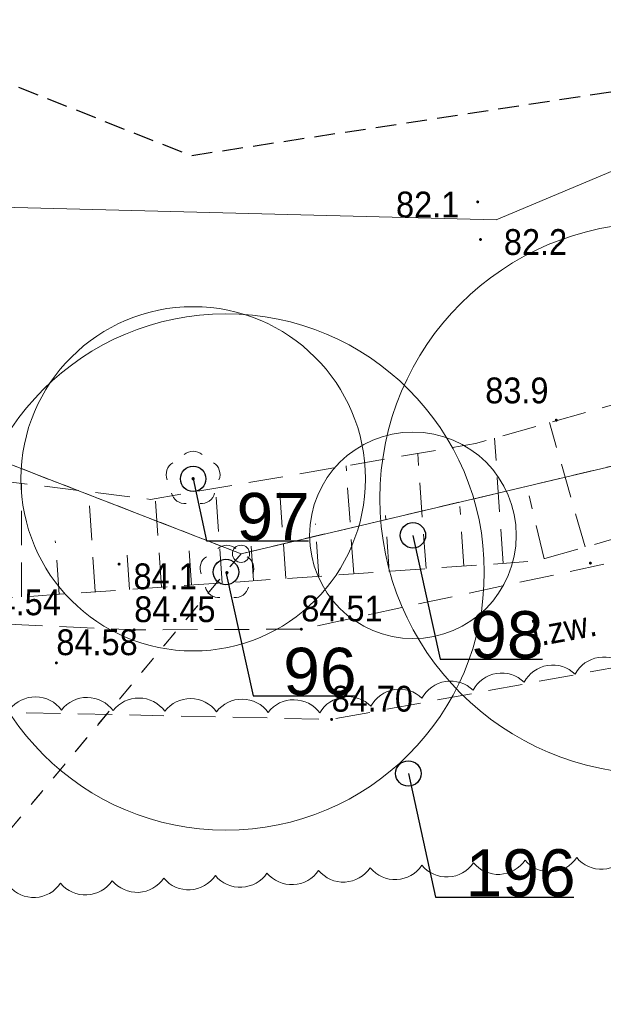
# Model space of a CAD drawing. Header units: metres. Extents: x 6540907 to 6541833, y 5893434 to 5894895.
# Tile 130 of 256: x 6541302 to 6541319, y 5894238 to 5894267. Entities that reach past the tile are written whole.
import ezdxf
from ezdxf import colors
from ezdxf.entities.mleader import LeaderData, LeaderLine
from ezdxf.enums import TextEntityAlignment as Align
from ezdxf.math import Vec2, Vec3

# ---------------------------------------------------------------- set-up
doc = ezdxf.new("R2010")
doc.units = ezdxf.units.M
doc.header["$MEASUREMENT"] = 0
for name, pattern in [('1.0_0.5', [1.5, 1, -0.5]), ('2', [0.8999999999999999, 0.6, -0.3]), ('219-500', [0, 0]), ('egug-500', [1, 0.5, -0.5])]:
    doc.linetypes.add(name, pattern=pattern)
doc.layers.get('0').update_dxf_attribs({"color": 2, "linetype": 'CONTINUOUS', "lineweight": 5})
for name, color, linetype, lineweight in [('202-punkt graniczny', 251, 'CONTINUOUS', 9), ('218-kontur użytku gruntowego', 251, 'CONTINUOUS', 9), ('219-działka ewidencyjna', 152, 'CONTINUOUS', 18), ('chodnik', 251, 'CONTINUOUS', 9), ('chodnik-Atr17', 251, 'CONTINUOUS', 9), ('drzewo liściaste', 251, 'CONTINUOUS', 9), ('pikieta naturalna', 251, 'CONTINUOUS', 9), ('pikieta naturalna-Atr2', 251, 'CONTINUOUS', 9), ('pikieta sztuczna', 251, 'CONTINUOUS', 9), ('pikieta sztuczna-Atr2', 251, 'CONTINUOUS', 9), ('skarpa nieumocniona', 251, 'CONTINUOUS', 9), ('woda stojąca', 251, 'CONTINUOUS', 9), ('z_i_drzewa_liściste_korony', 66, 'CONTINUOUS', 20), ('z_i_drzewa_opis', 7, 'CONTINUOUS', 25), ('Zakres', 252, 'CONTINUOUS', 15)]:
    doc.layers.add(name, color=color, linetype=linetype, lineweight=lineweight)
doc.layers.add('z_i_masywy_grupy', color=7, linetype='CONTINUOUS', lineweight=13, true_color=0x7f926c)
doc.styles.add('Opisowy', font='arial.ttf')
doc.styles.get("Standard").update_dxf_attribs({"font": 'Arial', "width": 0.75})

# ---------------------------------------------------------------- blocks, each defined once
blk = doc.blocks.new('202')
at = {"color": 0, "linetype": 'Continuous', "lineweight": 0}
blk.add_circle((0, 0), 0.25, dxfattribs=at)
blk = doc.blocks.new('PW01')
at = {"linetype": 'Continuous', "lineweight": 13}
h = blk.add_hatch(color=0, dxfattribs=at)
edge = h.paths.add_edge_path()
edge.add_arc((0, 0), 0.045, 0, 360)
blk = doc.blocks.new('OP021')
at = {"linetype": 'Continuous', "lineweight": 13}
h = blk.add_hatch(color=0, dxfattribs=at)
edge = h.paths.add_edge_path()
edge.add_arc((0, 0), 0.05, 0, 360)
at = {"color": 0, "linetype": 'Continuous', "lineweight": 13}
for centre, start, end in [((0, 0.4), 49.272, 130.728), ((-0.38, 0.124), 121.308, 202.548), ((0.38, 0.124), 337.452, 58.692), ((-0.235, -0.324), 193.221, 274.871), ((0.235, -0.324), 265.129, 346.7789999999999)]:
    blk.add_arc(centre, 0.4, start, end, dxfattribs=at)
blk = doc.blocks.new('_None')
blk = doc.blocks.new('punkt')
h = blk.add_hatch()
h.set_pattern_fill('ANSI32', color=256, scale=0.2)
h.set_pattern_definition([(45, (-4781848.87, -5644337.08), (-1.347038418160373, 1.347038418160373), []), (45, (-4781847.971974, -5644337.08), (-1.347038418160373, 1.347038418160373), [])])
edge = h.paths.add_edge_path()
edge.add_arc((0, 0), 0.2429884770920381, 0, 360)
blk.add_circle((0, 0), 0.2429884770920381)

msp = doc.modelspace()

# ---------------------------------------------------------------- linework, layer by layer
at = {"layer": '218-kontur użytku gruntowego', "linetype": 'egug-500', "lineweight": 18, "flags": 128}
for points in [[(6541308.83, 5894251.037532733), (6541244.66, 5894275.947532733)], [(6541244.66, 5894275.947532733), (6541308.83, 5894251.037532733)], [(6541372.49, 5894266.087532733), (6541308.83, 5894251.037532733)], [(6541308.83, 5894251.037532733), (6541372.49, 5894266.087532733)], [(6541267.47, 5894201.597532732), (6541308.83, 5894251.037532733)], [(6541308.83, 5894251.037532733), (6541267.47, 5894201.597532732)]]:
    msp.add_lwpolyline(points, dxfattribs=at)
at = {"layer": '219-działka ewidencyjna', "linetype": '219-500', "lineweight": 18, "flags": 128}
for points in [[(6541308.83, 5894251.037532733), (6541244.66, 5894275.947532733)], [(6541372.49, 5894266.087532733), (6541308.83, 5894251.037532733)]]:
    msp.add_lwpolyline(points, dxfattribs=at)
at = {"layer": 'chodnik', "linetype": '1.0_0.5', "lineweight": 18, "flags": 128}
msp.add_lwpolyline([(6541148.09, 5894266.607532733), (6541121.4, 5894253.107532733), (6541122.75, 5894251.217532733), (6541149.27, 5894263.847532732), (6541185.84, 5894277.467532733), (6541214.53, 5894280.957532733), (6541220.14, 5894280.467532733), (6541232.78, 5894276.947532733), (6541273.74, 5894255.127532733), (6541292.32, 5894248.137532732), (6541299.58, 5894246.487532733), (6541311.46, 5894246.227532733), (6541320.71, 5894247.927532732), (6541358.75, 5894259.417532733), (6541381.84, 5894259.167532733), (6541383.11, 5894258.687532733), (6541394.29, 5894255.867532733), (6541417.15, 5894246.907532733), (6541419.74, 5894244.817532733), (6541430.87, 5894235.067532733), (6541433.75, 5894232.707532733), (6541442.13, 5894221.107532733), (6541450.88, 5894208.257532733), (6541461.26, 5894194.907532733), (6541472.88, 5894183.517532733), (6541484.16, 5894175.357532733), (6541492.85, 5894170.437532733), (6541512, 5894163.557532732), (6541515.21, 5894162.957532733), (6541516.3, 5894165.557532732), (6541512.94, 5894166.397532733), (6541494.11, 5894173.177532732), (6541485.78, 5894177.877532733), (6541474.82, 5894185.817532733), (6541463.5, 5894196.907532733), (6541453.3, 5894210.017532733), (6541444.59, 5894222.827532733), (6541435.95, 5894234.787532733), (6541432.81, 5894237.357532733), (6541421.67, 5894247.117532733), (6541418.67, 5894249.527532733), (6541395.21, 5894258.727532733), (6541384.01, 5894261.547532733), (6541382.4, 5894262.167532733), (6541358.33, 5894262.417532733), (6541320.17, 5894250.907532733), (6541310.58, 5894248.847532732), (6541305.73, 5894248.827532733), (6541301.24, 5894249.027532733), (6541301.24, 5894249.027532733), (6541293.42, 5894251.277532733), (6541277.75, 5894257.107532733), (6541274.98, 5894257.887532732), (6541233.63, 5894279.557532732), (6541220.53, 5894283.527532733), (6541214.73, 5894283.597532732), (6541185.16, 5894280.417532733)], close=True, dxfattribs=at)
at = {"layer": 'skarpa nieumocniona', "linetype": '1.0_0.5', "lineweight": 18, "flags": 128}
msp.add_lwpolyline([(6541238.86, 5894282.657532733), (6541222.53, 5894292.677532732), (6541210.27, 5894298.347532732), (6541202.83, 5894299.097532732), (6541175.26, 5894298.767532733), (6541172.11, 5894297.427532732), (6541146.54, 5894285.047532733), (6541121.4, 5894270.347532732), (6541116.81, 5894264.987532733), (6541123.07, 5894268.237532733), (6541147.87, 5894282.507532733), (6541176.95, 5894296.367532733), (6541201.06, 5894296.187532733), (6541202.53, 5894296.087532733), (6541208.92, 5894295.107532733), (6541221.57, 5894290.367532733), (6541245.99, 5894275.437532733), (6541263.08, 5894265.017532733), (6541277.75, 5894257.107532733), (6541302.09, 5894249.757532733), (6541317.41, 5894250.827532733), (6541352.27, 5894260.857532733), (6541358.33, 5894262.417532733), (6541366.33, 5894262.977532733), (6541360.81, 5894263.337532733), (6541351.4, 5894263.937532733), (6541327.52, 5894257.607532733), (6541315.64, 5894254.237532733), (6541306.2, 5894252.617532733), (6541295.24, 5894253.977532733), (6541280.67, 5894260.547532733), (6541263.34, 5894267.617532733), (6541258.09, 5894270.737532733)], close=True, dxfattribs=at)
for points in [[(6541318.82, 5894251.237532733), (6541317.78, 5894254.847532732)], [(6541316.44, 5894250.757532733), (6541316.19, 5894254.397532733)], [(6541314.2, 5894250.607532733), (6541313.96, 5894253.947532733)], [(6541312.1, 5894250.457532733), (6541311.88, 5894253.587532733)], [(6541310.13, 5894250.317532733), (6541309.92, 5894253.257532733)], [(6541302.46, 5894249.787532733), (6541302.46, 5894253.077532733)], [(6541304.6, 5894249.937532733), (6541304.4, 5894252.837532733)], [(6541308.28, 5894250.187532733), (6541308.09, 5894252.937532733)], [(6541317.63, 5894250.887532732), (6541317.19, 5894252.717532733)], [(6541306.52, 5894250.067532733), (6541306.34, 5894252.637532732)], [(6541315.3, 5894250.677532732), (6541315.18, 5894252.407532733)], [(6541313.13, 5894250.527532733), (6541313.02, 5894252.147532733)], [(6541311.09, 5894250.387532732), (6541310.99, 5894251.907532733)], [(6541309.19, 5894250.257532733), (6541309.09, 5894251.677532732)], [(6541303.55, 5894249.857532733), (6541303.44, 5894251.417532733)], [(6541305.59, 5894249.997532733), (6541305.5, 5894251.357532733)], [(6541307.39, 5894250.127532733), (6541307.3, 5894251.457532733)]]:
    msp.add_lwpolyline(points, dxfattribs=at)
at = {"layer": 'woda stojąca', "linetype": 'Continuous', "lineweight": 18, "flags": 128}
msp.add_lwpolyline([(6541063.19, 5894246.087532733), (6541068.21, 5894250.667532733), (6541072.59, 5894255.887532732), (6541074.57, 5894258.977532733), (6541086.39, 5894262.457532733), (6541096.18, 5894263.597532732), (6541105.39, 5894267.077532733), (6541116.8, 5894272.457532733), (6541141.83, 5894291.667532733), (6541172.37, 5894303.687532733), (6541190.02, 5894309.527532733), (6541205.73, 5894305.567532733), (6541217.2, 5894301.947532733), (6541235.79, 5894287.537532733), (6541265.97, 5894273.417532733), (6541297.72, 5894261.207532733), (6541316.24, 5894260.737532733), (6541351.89, 5894275.737532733), (6541367.34, 5894279.257532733), (6541389.88, 5894276.587532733)], dxfattribs=at)
at = {"layer": 'z_i_drzewa_liściste_korony', "linetype": 'Continuous'}
for centre, radius in [((6541320.86089545, 5894252.645123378), 8), ((6541307.44089545, 5894253.215123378), 5), ((6541308.392082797, 5894250.50771916), 7.5), ((6541313.819825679, 5894251.573141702), 3)]:
    msp.add_circle(centre, radius, dxfattribs=at)
at = {"layer": 'z_i_masywy_grupy', "linetype": 'Continuous'}
for points in [[(6541320.009659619, 5894247.774869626, 0.5000000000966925), (6541318.527961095, 5894247.541268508, 0.5000000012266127), (6541317.046262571, 5894247.30766739, 0.5), (6541315.564564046, 5894247.07406627, 0.5000000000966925), (6541314.082865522, 5894246.840465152, 0.5), (6541312.601166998, 5894246.606864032, 0.500000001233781), (6541311.116503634, 5894246.414047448, 0.4999999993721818), (6541309.616598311, 5894246.430900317, 0.4999999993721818), (6541308.116692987, 5894246.447753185, 0.4999999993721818), (6541306.616787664, 5894246.464606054, 0.4999999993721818), (6541305.11688234, 5894246.481458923, 0.4999999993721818), (6541303.616977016, 5894246.498311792, 0.4999999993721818), (6541302.117071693, 5894246.51516466, 0.4999999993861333), (6541300.617166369, 5894246.53201753, 0.5000000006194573), (6541299.131009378, 5894246.692326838, 0.4999999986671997), (6541297.655204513, 5894246.960654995, 0.5), (6541296.179399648, 5894247.228983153, 0.4999999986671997), (6541294.703594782, 5894247.49731131, 0.5), (6541293.227789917, 5894247.765639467, 0.4999999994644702), (6541291.742470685, 5894247.960524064, 0.4999999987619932), (6541290.247008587, 5894248.077113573, 0.4999999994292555), (6541288.751546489, 5894248.193703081, 0.4999999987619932), (6541287.256084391, 5894248.310292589, 0.4999999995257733), (6541285.760622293, 5894248.426882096, 0.5000000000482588)], [(6541285.613471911, 5894240.571984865, 0.499999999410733), (6541287.111619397, 5894240.646510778, 0.499999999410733), (6541288.609766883, 5894240.721036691, 0.499999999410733), (6541290.107914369, 5894240.795562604, 0.499999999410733), (6541291.606061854, 5894240.870088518, 0.499999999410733), (6541293.10420934, 5894240.944614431, 0.499999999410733), (6541294.602356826, 5894241.019140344, 0.499999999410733), (6541296.100504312, 5894241.093666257, 0.499999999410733), (6541297.598651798, 5894241.168192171, 0.499999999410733), (6541299.096799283, 5894241.242718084, 0.499999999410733), (6541300.594946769, 5894241.317243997, 0.499999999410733), (6541302.093094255, 5894241.39176991, 0.499999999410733), (6541303.591241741, 5894241.466295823, 0.499999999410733), (6541305.089389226, 5894241.540821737, 0.499999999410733), (6541306.587536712, 5894241.61534765, 0.5000000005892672), (6541308.085684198, 5894241.689873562, 0.499999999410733), (6541309.583831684, 5894241.764399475, 0.500000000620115), (6541311.08197917, 5894241.838925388, 0.499999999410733), (6541312.580126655, 5894241.913451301, 0.5000000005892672), (6541314.078274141, 5894241.987977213, 0.499999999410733), (6541315.576421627, 5894242.062503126, 0.500000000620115), (6541317.074569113, 5894242.137029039, 0.499999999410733), (6541318.572716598, 5894242.211554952, 0.5000000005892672), (6541320.070864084, 5894242.286080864, 0.499999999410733)]]:
    msp.add_lwpolyline(points, format="xyb", dxfattribs=at)
at = {"layer": 'Zakres', "linetype": '2', "lineweight": 25, "flags": 128}
msp.add_lwpolyline([(6541682.61, 5894095.006532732), (6541557.28, 5894200.187532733), (6541380.44, 5894273.687532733), (6541307.38, 5894262.597532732), (6541211.66, 5894300.637532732), (6541170.76, 5894305.567532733), (6541137.92, 5894291.267532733), (6541058.11, 5894283.297532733), (6540997.5, 5894230.067532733), (6540930.81, 5894138.997532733)], dxfattribs=at)

# ---------------------------------------------------------------- block references
at = {"layer": '202-punkt graniczny', "linetype": 'Continuous', "lineweight": 18}
msp.add_blockref('202', (6541308.83, 5894251.037532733), dxfattribs=at)
at = {"layer": 'drzewo liściaste', "linetype": 'Continuous', "lineweight": 18}
for p in [(6541307.44, 5894253.217532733), (6541307.44, 5894253.217532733), (6541307.44, 5894253.217532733), (6541308.42, 5894250.487532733), (6541308.42, 5894250.487532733), (6541308.42, 5894250.487532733)]:
    msp.add_blockref('OP021', p, dxfattribs=at)
at = {"layer": 'pikieta naturalna', "linetype": 'Continuous', "lineweight": 13}
for p in [(6541315.7, 5894261.257532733), (6541315.78, 5894260.167532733), (6541317.98, 5894254.917532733), (6541305.29, 5894250.737532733), (6541318.97, 5894250.767532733)]:
    msp.add_blockref('PW01', p, dxfattribs=at)
at = {"layer": 'pikieta sztuczna', "linetype": 'Continuous', "lineweight": 13}
for p in [(6541305.73, 5894248.827532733), (6541310.58, 5894248.847532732), (6541303.47, 5894247.867532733), (6541311.46, 5894246.227532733)]:
    msp.add_blockref('PW01', p, dxfattribs=at)
at = {"layer": 'z_i_drzewa_opis', "ltscale": 0.01, "xscale": 1.520278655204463, "yscale": 1.520278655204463, "zscale": 1.520278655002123}
for p in [(6541307.44089545, 5894253.215123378), (6541313.819825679, 5894251.573141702), (6541308.392082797, 5894250.50771916), (6541313.686681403, 5894244.655486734)]:
    msp.add_blockref('punkt', p, dxfattribs=at)

# ---------------------------------------------------------------- texts
at = {"layer": 'chodnik-Atr17', "width": 0.9}
msp.add_text('j.zw.', height=0.75, rotation=10.414, dxfattribs=at).set_placement((6541317.35, 5894248.327532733))
at = {"layer": 'pikieta naturalna-Atr2', "width": 0.9}
for s, p in [('82.1', (6541313.33, 5894260.807532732)), ('82.2', (6541316.46, 5894259.717532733)), ('83.9', (6541315.92, 5894255.407532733)), ('84.1', (6541305.71, 5894250.007532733))]:
    msp.add_text(s, height=0.75, dxfattribs=at).set_placement(p)
at = {"layer": 'pikieta sztuczna-Atr2', "width": 0.9}
for s, p in [('84.54', (6541301.24, 5894249.027532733)), ('84.45', (6541305.73, 5894248.827532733)), ('84.51', (6541310.58, 5894248.847532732)), ('84.58', (6541303.47, 5894247.867532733)), ('84.70', (6541311.46, 5894246.227532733))]:
    msp.add_text(s, height=0.75, dxfattribs=at).set_placement(p, align=Align.BOTTOM_LEFT)

# ---------------------------------------------------------------- leaders
at = {"layer": 'z_i_drzewa_opis', "ltscale": 0.01}
ml = msp.add_multileader_mtext('Standard', dxfattribs=at)
ml.set_content('97', color=256, style='Opisowy')
ml.set_leader_properties()
ml.set_arrow_properties(name='NONE')
ml.build(insert=Vec2(0, 0))
ml.multileader.update_dxf_attribs({"has_dogleg": 0, "text_left_attachment_type": 6, "text_right_attachment_type": 5, "text_top_attachment_type": 0, "text_bottom_attachment_type": 0, "dogleg_length": 1.91433062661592, "arrow_head_size": 7.005444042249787})
ctx = ml.context
ctx.base_point, ctx.char_height, ctx.arrow_head_size, ctx.landing_gap_size, ctx.plane_origin, ctx.plane_x_axis, ctx.plane_y_axis = Vec3(6541307.824395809, 5894251.412973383), 1.368250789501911, 7.005444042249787, 0.8756805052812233, Vec3(6541300.858434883, 5894245.238657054), Vec3(1, -1.49998432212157e-15), Vec3(1.49998432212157e-15, 1)
ctx.left_attachment, ctx.right_attachment, ctx.attachment_type = 6, 5, 2
notes = []
notes.append((ctx, [(1, (1, 1, 0), (6541304.783838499, 5894251.412973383), (1, -1.49998432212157e-15), 3.040557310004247, [(0, [(6541307.44089545, 5894253.215123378), (6541307.824395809, 5894251.412973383), (6541307.824395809, 5894251.412973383), (6541307.824395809, 5894251.412973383), (6541307.824395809, 5894251.412973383), (6541307.824395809, 5894251.412973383), (6541307.824395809, 5894251.412973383), (6541307.824395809, 5894251.412973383), (6541307.824395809, 5894251.412973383), (6541307.824395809, 5894251.412973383), (6541307.824395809, 5894251.412973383), (6541307.824395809, 5894251.412973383), (6541307.824395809, 5894251.412973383), (6541307.824395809, 5894251.412973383), (6541307.824395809, 5894251.412973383), (6541307.824395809, 5894251.412973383), (6541307.824395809, 5894251.412973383), (6541307.824395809, 5894251.412973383), (6541307.824395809, 5894251.412973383), (6541307.824395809, 5894251.412973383), (6541307.824395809, 5894251.412973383), (6541307.824395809, 5894251.412973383), (6541307.824395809, 5894251.412973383), (6541307.824395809, 5894251.412973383), (6541307.824395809, 5894251.412973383), (6541307.824395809, 5894251.412973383), (6541307.824395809, 5894251.412973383), (6541307.824395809, 5894251.412973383), (6541307.824395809, 5894251.412973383), (6541307.824395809, 5894251.412973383), (6541307.824395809, 5894251.412973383), (6541307.824395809, 5894251.412973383), (6541307.824395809, 5894251.412973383), (6541307.824395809, 5894251.412973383), (6541307.824395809, 5894251.412973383), (6541307.824395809, 5894251.412973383), (6541307.824395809, 5894251.412973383), (6541307.824395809, 5894251.412973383), (6541307.824395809, 5894251.412973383), (6541307.824395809, 5894251.412973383), (6541307.824395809, 5894251.412973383), (6541307.824395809, 5894251.412973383), (6541307.824395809, 5894251.412973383), (6541307.824395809, 5894251.412973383), (6541307.824395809, 5894251.412973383), (6541307.824395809, 5894251.412973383), (6541307.824395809, 5894251.412973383), (6541307.824395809, 5894251.412973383), (6541307.824395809, 5894251.412973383), (6541307.824395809, 5894251.412973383), (6541307.824395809, 5894251.412973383), (6541307.824395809, 5894251.412973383), (6541307.824395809, 5894251.412973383), (6541307.824395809, 5894251.412973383), (6541307.824395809, 5894251.412973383), (6541307.824395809, 5894251.412973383), (6541307.824395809, 5894251.412973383), (6541307.824395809, 5894251.412973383), (6541307.824395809, 5894251.412973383), (6541307.824395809, 5894251.412973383), (6541307.824395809, 5894251.412973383), (6541307.824395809, 5894251.412973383), (6541307.824395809, 5894251.412973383), (6541307.824395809, 5894251.412973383), (6541307.824395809, 5894251.412973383), (6541307.824395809, 5894251.412973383), (6541307.824395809, 5894251.412973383), (6541307.824395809, 5894251.412973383), (6541307.824395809, 5894251.412973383), (6541307.824395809, 5894251.412973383), (6541307.824395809, 5894251.412973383), (6541307.824395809, 5894251.412973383), (6541307.824395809, 5894251.412973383), (6541307.824395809, 5894251.412973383), (6541307.824395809, 5894251.412973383), (6541307.824395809, 5894251.412973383), (6541307.824395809, 5894251.412973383), (6541307.824395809, 5894251.412973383), (6541307.824395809, 5894251.412973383), (6541307.824395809, 5894251.412973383), (6541307.824395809, 5894251.412973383), (6541307.824395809, 5894251.412973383), (6541307.824395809, 5894251.412973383), (6541307.824395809, 5894251.412973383), (6541307.824395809, 5894251.412973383), (6541307.824395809, 5894251.412973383), (6541307.824395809, 5894251.412973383), (6541307.824395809, 5894251.412973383), (6541307.824395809, 5894251.412973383), (6541307.824395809, 5894251.412973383), (6541307.824395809, 5894251.412973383), (6541307.824395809, 5894251.412973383), (6541307.824395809, 5894251.412973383), (6541307.824395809, 5894251.412973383), (6541307.824395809, 5894251.412973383), (6541307.824395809, 5894251.412973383), (6541307.824395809, 5894251.412973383), (6541307.824395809, 5894251.412973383), (6541307.824395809, 5894251.412973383), (6541307.824395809, 5894251.412973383), (6541307.824395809, 5894251.412973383), (6541307.824395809, 5894251.412973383), (6541307.824395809, 5894251.412973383), (6541307.824395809, 5894251.412973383), (6541307.824395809, 5894251.412973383), (6541307.824395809, 5894251.412973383), (6541307.824395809, 5894251.412973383), (6541307.824395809, 5894251.412973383), (6541307.824395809, 5894251.412973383), (6541307.824395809, 5894251.412973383), (6541307.824395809, 5894251.412973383), (6541307.824395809, 5894251.412973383), (6541307.824395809, 5894251.412973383), (6541307.824395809, 5894251.412973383), (6541307.824395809, 5894251.412973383), (6541307.824395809, 5894251.412973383), (6541307.824395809, 5894251.412973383), (6541307.824395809, 5894251.412973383), (6541307.824395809, 5894251.412973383), (6541307.824395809, 5894251.412973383), (6541307.824395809, 5894251.412973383), (6541307.824395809, 5894251.412973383), (6541307.824395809, 5894251.412973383), (6541307.824395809, 5894251.412973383), (6541307.824395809, 5894251.412973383), (6541307.824395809, 5894251.412973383)], 256, [])])]))
ctx.mtext.insert, ctx.mtext.text_direction, ctx.mtext.rotation, ctx.mtext.flow_direction = Vec3(6541308.700076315, 5894252.804557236), Vec3(1, -1.49998432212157e-15), -1.49998432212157e-15, 5
ml = msp.add_multileader_mtext('Standard', dxfattribs=at)
ml.set_content('99', color=256, style='Opisowy')
ml.set_leader_properties()
ml.set_arrow_properties(name='NONE')
ml.build(insert=Vec2(0, 0))
ml.multileader.update_dxf_attribs({"has_dogleg": 0, "text_left_attachment_type": 6, "text_right_attachment_type": 5, "dogleg_length": 1.91433062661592, "arrow_head_size": 7.005444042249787})
ctx = ml.context
ctx.base_point, ctx.char_height, ctx.arrow_head_size, ctx.landing_gap_size, ctx.plane_origin, ctx.plane_x_axis, ctx.plane_y_axis = Vec3(6541320.709999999, 5894246.619673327), 1.368250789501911, 7.005444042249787, 0.8756805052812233, Vec3(6541313.338881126, 5894242.235609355), Vec3(1, -1.49998432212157e-15), Vec3(1.49998432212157e-15, 1)
ctx.left_attachment, ctx.right_attachment = 6, 5
notes.append((ctx, [(1, (1, 1, 0), (6541317.669442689, 5894246.619673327), (1, -1.49998432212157e-15), 3.040557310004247, [(0, [(6541320.86089545, 5894252.645123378), (6541320.71, 5894246.619673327), (6541320.71, 5894246.619673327), (6541320.71, 5894246.619673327), (6541320.71, 5894246.619673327), (6541320.71, 5894246.619673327), (6541320.71, 5894246.619673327), (6541320.71, 5894246.619673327), (6541320.71, 5894246.619673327), (6541320.71, 5894246.619673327), (6541320.71, 5894246.619673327), (6541320.71, 5894246.619673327), (6541320.709999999, 5894246.619673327), (6541320.709999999, 5894246.619673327), (6541320.709999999, 5894246.619673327), (6541320.709999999, 5894246.619673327), (6541320.709999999, 5894246.619673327), (6541320.709999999, 5894246.619673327), (6541320.709999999, 5894246.619673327), (6541320.709999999, 5894246.619673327), (6541320.709999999, 5894246.619673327), (6541320.709999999, 5894246.619673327), (6541320.709999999, 5894246.619673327), (6541320.709999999, 5894246.619673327), (6541320.709999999, 5894246.619673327), (6541320.709999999, 5894246.619673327), (6541320.709999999, 5894246.619673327), (6541320.709999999, 5894246.619673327), (6541320.709999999, 5894246.619673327), (6541320.709999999, 5894246.619673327), (6541320.709999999, 5894246.619673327), (6541320.709999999, 5894246.619673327), (6541320.709999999, 5894246.619673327), (6541320.709999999, 5894246.619673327), (6541320.709999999, 5894246.619673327), (6541320.709999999, 5894246.619673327), (6541320.709999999, 5894246.619673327), (6541320.709999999, 5894246.619673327), (6541320.709999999, 5894246.619673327), (6541320.709999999, 5894246.619673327), (6541320.709999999, 5894246.619673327), (6541320.709999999, 5894246.619673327), (6541320.709999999, 5894246.619673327), (6541320.709999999, 5894246.619673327), (6541320.709999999, 5894246.619673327), (6541320.709999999, 5894246.619673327), (6541320.709999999, 5894246.619673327), (6541320.709999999, 5894246.619673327), (6541320.709999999, 5894246.619673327), (6541320.709999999, 5894246.619673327), (6541320.709999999, 5894246.619673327), (6541320.709999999, 5894246.619673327), (6541320.709999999, 5894246.619673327), (6541320.709999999, 5894246.619673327), (6541320.709999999, 5894246.619673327), (6541320.709999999, 5894246.619673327), (6541320.709999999, 5894246.619673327), (6541320.709999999, 5894246.619673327), (6541320.709999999, 5894246.619673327), (6541320.709999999, 5894246.619673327), (6541320.709999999, 5894246.619673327), (6541320.709999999, 5894246.619673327), (6541320.709999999, 5894246.619673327), (6541320.709999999, 5894246.619673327), (6541320.709999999, 5894246.619673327), (6541320.709999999, 5894246.619673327), (6541320.709999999, 5894246.619673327), (6541320.709999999, 5894246.619673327), (6541320.709999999, 5894246.619673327), (6541320.709999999, 5894246.619673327), (6541320.709999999, 5894246.619673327), (6541320.709999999, 5894246.619673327), (6541320.709999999, 5894246.619673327), (6541320.709999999, 5894246.619673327), (6541320.709999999, 5894246.619673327), (6541320.709999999, 5894246.619673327), (6541320.709999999, 5894246.619673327), (6541320.709999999, 5894246.619673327), (6541320.709999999, 5894246.619673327), (6541320.709999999, 5894246.619673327), (6541320.709999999, 5894246.619673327), (6541320.709999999, 5894246.619673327), (6541320.709999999, 5894246.619673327), (6541320.709999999, 5894246.619673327), (6541320.709999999, 5894246.619673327), (6541320.709999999, 5894246.619673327), (6541320.709999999, 5894246.619673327), (6541320.709999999, 5894246.619673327), (6541320.709999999, 5894246.619673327), (6541320.709999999, 5894246.619673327), (6541320.709999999, 5894246.619673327), (6541320.709999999, 5894246.619673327), (6541320.709999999, 5894246.619673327), (6541320.709999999, 5894246.619673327), (6541320.709999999, 5894246.619673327), (6541320.709999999, 5894246.619673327), (6541320.709999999, 5894246.619673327), (6541320.709999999, 5894246.619673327), (6541320.709999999, 5894246.619673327), (6541320.709999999, 5894246.619673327), (6541320.709999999, 5894246.619673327), (6541320.709999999, 5894246.619673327), (6541320.709999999, 5894246.619673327), (6541320.709999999, 5894246.619673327), (6541320.709999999, 5894246.619673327), (6541320.709999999, 5894246.619673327), (6541320.709999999, 5894246.619673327), (6541320.709999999, 5894246.619673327), (6541320.709999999, 5894246.619673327), (6541320.709999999, 5894246.619673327), (6541320.709999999, 5894246.619673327), (6541320.709999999, 5894246.619673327), (6541320.709999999, 5894246.619673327), (6541320.709999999, 5894246.619673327), (6541320.709999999, 5894246.619673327), (6541320.709999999, 5894246.619673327), (6541320.709999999, 5894246.619673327), (6541320.709999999, 5894246.619673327), (6541320.709999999, 5894246.619673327), (6541320.709999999, 5894246.619673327), (6541320.709999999, 5894246.619673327), (6541320.709999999, 5894246.619673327), (6541320.709999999, 5894246.619673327), (6541320.709999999, 5894246.619673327), (6541320.709999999, 5894246.619673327), (6541320.709999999, 5894246.619673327)], 256, [])])]))
ctx.mtext.insert, ctx.mtext.text_direction, ctx.mtext.rotation, ctx.mtext.flow_direction = Vec3(6541321.585680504, 5894248.011257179), Vec3(1, -1.49998432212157e-15), -1.49998432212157e-15, 5
at = {"layer": 'z_i_drzewa_opis'}
ml = msp.add_multileader_mtext('Standard', dxfattribs=at)
ml.set_content('98', color=256, style='Opisowy')
ml.set_leader_properties()
ml.set_arrow_properties(name='NONE')
ml.build(insert=Vec2(0, 0))
ml.multileader.update_dxf_attribs({"has_dogleg": 0, "text_left_attachment_type": 6, "text_right_attachment_type": 5, "text_top_attachment_type": 0, "text_bottom_attachment_type": 0, "dogleg_length": 1.91433062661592, "arrow_head_size": 7.005444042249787})
ctx = ml.context
ctx.base_point, ctx.char_height, ctx.arrow_head_size, ctx.landing_gap_size, ctx.plane_origin, ctx.plane_x_axis, ctx.plane_y_axis = Vec3(6541314.608483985, 5894247.98073935), 1.368250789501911, 7.005444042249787, 0.8756805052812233, Vec3(6541307.237365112, 5894243.596675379), Vec3(1, -1.49998432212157e-15), Vec3(1.49998432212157e-15, 1)
ctx.left_attachment, ctx.right_attachment, ctx.attachment_type = 6, 5, 2
notes.append((ctx, [(1, (1, 1, 0), (6541311.567926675, 5894247.98073935), (1, -1.49998432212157e-15), 3.040557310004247, [(0, [(6541313.819825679, 5894251.573141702), (6541314.608483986, 5894247.98073935), (6541314.608483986, 5894247.98073935), (6541314.608483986, 5894247.98073935), (6541314.608483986, 5894247.98073935), (6541314.608483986, 5894247.98073935), (6541314.608483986, 5894247.98073935), (6541314.608483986, 5894247.98073935), (6541314.608483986, 5894247.98073935), (6541314.608483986, 5894247.98073935), (6541314.608483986, 5894247.98073935), (6541314.608483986, 5894247.98073935), (6541314.608483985, 5894247.98073935), (6541314.608483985, 5894247.98073935), (6541314.608483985, 5894247.98073935), (6541314.608483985, 5894247.98073935), (6541314.608483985, 5894247.98073935), (6541314.608483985, 5894247.98073935), (6541314.608483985, 5894247.98073935), (6541314.608483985, 5894247.98073935), (6541314.608483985, 5894247.98073935), (6541314.608483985, 5894247.98073935), (6541314.608483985, 5894247.98073935), (6541314.608483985, 5894247.98073935), (6541314.608483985, 5894247.98073935), (6541314.608483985, 5894247.98073935), (6541314.608483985, 5894247.98073935), (6541314.608483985, 5894247.98073935), (6541314.608483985, 5894247.98073935), (6541314.608483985, 5894247.98073935), (6541314.608483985, 5894247.98073935), (6541314.608483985, 5894247.98073935), (6541314.608483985, 5894247.98073935), (6541314.608483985, 5894247.98073935), (6541314.608483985, 5894247.98073935), (6541314.608483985, 5894247.98073935), (6541314.608483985, 5894247.98073935), (6541314.608483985, 5894247.98073935), (6541314.608483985, 5894247.98073935), (6541314.608483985, 5894247.98073935), (6541314.608483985, 5894247.98073935), (6541314.608483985, 5894247.98073935), (6541314.608483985, 5894247.98073935), (6541314.608483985, 5894247.98073935), (6541314.608483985, 5894247.98073935), (6541314.608483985, 5894247.98073935), (6541314.608483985, 5894247.98073935), (6541314.608483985, 5894247.98073935), (6541314.608483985, 5894247.98073935), (6541314.608483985, 5894247.98073935), (6541314.608483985, 5894247.98073935), (6541314.608483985, 5894247.98073935), (6541314.608483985, 5894247.98073935), (6541314.608483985, 5894247.98073935), (6541314.608483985, 5894247.98073935), (6541314.608483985, 5894247.98073935), (6541314.608483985, 5894247.98073935), (6541314.608483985, 5894247.98073935), (6541314.608483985, 5894247.98073935), (6541314.608483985, 5894247.98073935), (6541314.608483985, 5894247.98073935), (6541314.608483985, 5894247.98073935), (6541314.608483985, 5894247.98073935), (6541314.608483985, 5894247.98073935), (6541314.608483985, 5894247.98073935), (6541314.608483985, 5894247.98073935), (6541314.608483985, 5894247.98073935), (6541314.608483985, 5894247.98073935), (6541314.608483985, 5894247.98073935), (6541314.608483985, 5894247.98073935), (6541314.608483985, 5894247.98073935), (6541314.608483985, 5894247.98073935), (6541314.608483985, 5894247.98073935), (6541314.608483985, 5894247.98073935), (6541314.608483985, 5894247.98073935), (6541314.608483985, 5894247.98073935), (6541314.608483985, 5894247.98073935), (6541314.608483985, 5894247.98073935), (6541314.608483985, 5894247.98073935), (6541314.608483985, 5894247.98073935), (6541314.608483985, 5894247.98073935), (6541314.608483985, 5894247.98073935), (6541314.608483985, 5894247.98073935), (6541314.608483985, 5894247.98073935), (6541314.608483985, 5894247.98073935), (6541314.608483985, 5894247.98073935), (6541314.608483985, 5894247.98073935), (6541314.608483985, 5894247.98073935), (6541314.608483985, 5894247.98073935), (6541314.608483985, 5894247.98073935), (6541314.608483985, 5894247.98073935), (6541314.608483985, 5894247.98073935), (6541314.608483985, 5894247.98073935), (6541314.608483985, 5894247.98073935), (6541314.608483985, 5894247.98073935), (6541314.608483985, 5894247.98073935), (6541314.608483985, 5894247.98073935), (6541314.608483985, 5894247.98073935), (6541314.608483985, 5894247.98073935), (6541314.608483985, 5894247.98073935), (6541314.608483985, 5894247.98073935), (6541314.608483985, 5894247.98073935), (6541314.608483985, 5894247.98073935), (6541314.608483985, 5894247.98073935), (6541314.608483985, 5894247.98073935), (6541314.608483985, 5894247.98073935), (6541314.608483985, 5894247.98073935), (6541314.608483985, 5894247.98073935), (6541314.608483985, 5894247.98073935), (6541314.608483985, 5894247.98073935), (6541314.608483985, 5894247.98073935), (6541314.608483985, 5894247.98073935), (6541314.608483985, 5894247.98073935), (6541314.608483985, 5894247.98073935), (6541314.608483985, 5894247.98073935), (6541314.608483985, 5894247.98073935), (6541314.608483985, 5894247.98073935), (6541314.608483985, 5894247.98073935), (6541314.608483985, 5894247.98073935), (6541314.608483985, 5894247.98073935), (6541314.608483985, 5894247.98073935), (6541314.608483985, 5894247.98073935), (6541314.608483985, 5894247.98073935), (6541314.608483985, 5894247.98073935), (6541314.608483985, 5894247.98073935), (6541314.608483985, 5894247.98073935)], 256, [])])]))
ctx.mtext.insert, ctx.mtext.text_direction, ctx.mtext.rotation, ctx.mtext.flow_direction = Vec3(6541315.48416449, 5894249.372323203), Vec3(1, -1.49998432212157e-15), -1.49998432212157e-15, 5
at = {"layer": 'z_i_drzewa_opis', "ltscale": 0.01}
ml = msp.add_multileader_mtext('Standard', dxfattribs=at)
ml.set_content('96', color=256, style='Opisowy')
ml.set_leader_properties()
ml.set_arrow_properties(name='NONE')
ml.build(insert=Vec2(0, 0))
ml.multileader.update_dxf_attribs({"has_dogleg": 0, "text_left_attachment_type": 6, "text_right_attachment_type": 5, "text_top_attachment_type": 0, "text_bottom_attachment_type": 0, "dogleg_length": 1.91433062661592, "arrow_head_size": 7.005444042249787})
ctx = ml.context
ctx.base_point, ctx.char_height, ctx.arrow_head_size, ctx.landing_gap_size, ctx.plane_origin, ctx.plane_x_axis, ctx.plane_y_axis = Vec3(6541309.180741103, 5894246.915316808), 1.368250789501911, 7.005444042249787, 0.8756805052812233, Vec3(6541301.80962223, 5894242.531252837), Vec3(1, -1.49998432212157e-15), Vec3(1.49998432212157e-15, 1)
ctx.left_attachment, ctx.right_attachment, ctx.attachment_type = 6, 5, 2
notes.append((ctx, [(1, (1, 1, 0), (6541306.140183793, 5894246.915316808), (1, -1.49998432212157e-15), 3.040557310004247, [(0, [(6541308.392082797, 5894250.50771916), (6541309.180741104, 5894246.915316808), (6541309.180741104, 5894246.915316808), (6541309.180741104, 5894246.915316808), (6541309.180741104, 5894246.915316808), (6541309.180741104, 5894246.915316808), (6541309.180741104, 5894246.915316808), (6541309.180741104, 5894246.915316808), (6541309.180741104, 5894246.915316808), (6541309.180741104, 5894246.915316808), (6541309.180741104, 5894246.915316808), (6541309.180741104, 5894246.915316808), (6541309.180741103, 5894246.915316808), (6541309.180741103, 5894246.915316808), (6541309.180741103, 5894246.915316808), (6541309.180741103, 5894246.915316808), (6541309.180741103, 5894246.915316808), (6541309.180741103, 5894246.915316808), (6541309.180741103, 5894246.915316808), (6541309.180741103, 5894246.915316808), (6541309.180741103, 5894246.915316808), (6541309.180741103, 5894246.915316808), (6541309.180741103, 5894246.915316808), (6541309.180741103, 5894246.915316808), (6541309.180741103, 5894246.915316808), (6541309.180741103, 5894246.915316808), (6541309.180741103, 5894246.915316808), (6541309.180741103, 5894246.915316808), (6541309.180741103, 5894246.915316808), (6541309.180741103, 5894246.915316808), (6541309.180741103, 5894246.915316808), (6541309.180741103, 5894246.915316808), (6541309.180741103, 5894246.915316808), (6541309.180741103, 5894246.915316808), (6541309.180741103, 5894246.915316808), (6541309.180741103, 5894246.915316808), (6541309.180741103, 5894246.915316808), (6541309.180741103, 5894246.915316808), (6541309.180741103, 5894246.915316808), (6541309.180741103, 5894246.915316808), (6541309.180741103, 5894246.915316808), (6541309.180741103, 5894246.915316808), (6541309.180741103, 5894246.915316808), (6541309.180741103, 5894246.915316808), (6541309.180741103, 5894246.915316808), (6541309.180741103, 5894246.915316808), (6541309.180741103, 5894246.915316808), (6541309.180741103, 5894246.915316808), (6541309.180741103, 5894246.915316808), (6541309.180741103, 5894246.915316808), (6541309.180741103, 5894246.915316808), (6541309.180741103, 5894246.915316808), (6541309.180741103, 5894246.915316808), (6541309.180741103, 5894246.915316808), (6541309.180741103, 5894246.915316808), (6541309.180741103, 5894246.915316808), (6541309.180741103, 5894246.915316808), (6541309.180741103, 5894246.915316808), (6541309.180741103, 5894246.915316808), (6541309.180741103, 5894246.915316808), (6541309.180741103, 5894246.915316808), (6541309.180741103, 5894246.915316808), (6541309.180741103, 5894246.915316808), (6541309.180741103, 5894246.915316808), (6541309.180741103, 5894246.915316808), (6541309.180741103, 5894246.915316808), (6541309.180741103, 5894246.915316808), (6541309.180741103, 5894246.915316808), (6541309.180741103, 5894246.915316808), (6541309.180741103, 5894246.915316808), (6541309.180741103, 5894246.915316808), (6541309.180741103, 5894246.915316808), (6541309.180741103, 5894246.915316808), (6541309.180741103, 5894246.915316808), (6541309.180741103, 5894246.915316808), (6541309.180741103, 5894246.915316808), (6541309.180741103, 5894246.915316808), (6541309.180741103, 5894246.915316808), (6541309.180741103, 5894246.915316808), (6541309.180741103, 5894246.915316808), (6541309.180741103, 5894246.915316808), (6541309.180741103, 5894246.915316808), (6541309.180741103, 5894246.915316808), (6541309.180741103, 5894246.915316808), (6541309.180741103, 5894246.915316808), (6541309.180741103, 5894246.915316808), (6541309.180741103, 5894246.915316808), (6541309.180741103, 5894246.915316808), (6541309.180741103, 5894246.915316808), (6541309.180741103, 5894246.915316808), (6541309.180741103, 5894246.915316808), (6541309.180741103, 5894246.915316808), (6541309.180741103, 5894246.915316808), (6541309.180741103, 5894246.915316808), (6541309.180741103, 5894246.915316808), (6541309.180741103, 5894246.915316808), (6541309.180741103, 5894246.915316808), (6541309.180741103, 5894246.915316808), (6541309.180741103, 5894246.915316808), (6541309.180741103, 5894246.915316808), (6541309.180741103, 5894246.915316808), (6541309.180741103, 5894246.915316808), (6541309.180741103, 5894246.915316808), (6541309.180741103, 5894246.915316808), (6541309.180741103, 5894246.915316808), (6541309.180741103, 5894246.915316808), (6541309.180741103, 5894246.915316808), (6541309.180741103, 5894246.915316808), (6541309.180741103, 5894246.915316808), (6541309.180741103, 5894246.915316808), (6541309.180741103, 5894246.915316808), (6541309.180741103, 5894246.915316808), (6541309.180741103, 5894246.915316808), (6541309.180741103, 5894246.915316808), (6541309.180741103, 5894246.915316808), (6541309.180741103, 5894246.915316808), (6541309.180741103, 5894246.915316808), (6541309.180741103, 5894246.915316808), (6541309.180741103, 5894246.915316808), (6541309.180741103, 5894246.915316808), (6541309.180741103, 5894246.915316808), (6541309.180741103, 5894246.915316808), (6541309.180741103, 5894246.915316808), (6541309.180741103, 5894246.915316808), (6541309.180741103, 5894246.915316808), (6541309.180741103, 5894246.915316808)], 256, [])])]))
ctx.mtext.insert, ctx.mtext.text_direction, ctx.mtext.rotation, ctx.mtext.flow_direction = Vec3(6541310.056421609, 5894248.306900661), Vec3(1, -1.49998432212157e-15), -1.49998432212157e-15, 5
at = {"layer": 'z_i_drzewa_opis'}
ml = msp.add_multileader_mtext('Standard', dxfattribs=at)
ml.set_content('196', color=256, style='Opisowy')
ml.set_leader_properties()
ml.set_arrow_properties(name='NONE')
ml.build(insert=Vec2(0, 0))
ml.multileader.update_dxf_attribs({"has_dogleg": 0, "text_left_attachment_type": 6, "text_right_attachment_type": 5, "text_top_attachment_type": 0, "text_bottom_attachment_type": 0, "dogleg_length": 1.91433062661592, "arrow_head_size": 7.005444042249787})
ctx = ml.context
ctx.base_point, ctx.char_height, ctx.arrow_head_size, ctx.landing_gap_size, ctx.plane_origin, ctx.plane_x_axis, ctx.plane_y_axis = Vec3(6541314.475339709, 5894241.063084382), 1.368250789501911, 7.005444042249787, 0.8756805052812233, Vec3(6541307.104220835, 5894236.67902041), Vec3(1, -1.49998432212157e-15), Vec3(1.49998432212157e-15, 1)
ctx.left_attachment, ctx.right_attachment, ctx.attachment_type = 6, 5, 2
notes.append((ctx, [(1, (1, 1, 0), (6541311.434782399, 5894241.063084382), (1, -1.49998432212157e-15), 3.040557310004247, [(0, [(6541313.686681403, 5894244.655486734), (6541314.47533971, 5894241.063084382), (6541314.47533971, 5894241.063084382), (6541314.47533971, 5894241.063084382), (6541314.47533971, 5894241.063084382), (6541314.47533971, 5894241.063084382), (6541314.47533971, 5894241.063084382), (6541314.47533971, 5894241.063084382), (6541314.47533971, 5894241.063084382), (6541314.47533971, 5894241.063084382), (6541314.47533971, 5894241.063084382), (6541314.47533971, 5894241.063084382), (6541314.475339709, 5894241.063084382), (6541314.475339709, 5894241.063084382), (6541314.475339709, 5894241.063084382), (6541314.475339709, 5894241.063084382), (6541314.475339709, 5894241.063084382), (6541314.475339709, 5894241.063084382), (6541314.475339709, 5894241.063084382), (6541314.475339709, 5894241.063084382), (6541314.475339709, 5894241.063084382), (6541314.475339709, 5894241.063084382), (6541314.475339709, 5894241.063084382), (6541314.475339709, 5894241.063084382), (6541314.475339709, 5894241.063084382), (6541314.475339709, 5894241.063084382), (6541314.475339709, 5894241.063084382), (6541314.475339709, 5894241.063084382), (6541314.475339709, 5894241.063084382), (6541314.475339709, 5894241.063084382), (6541314.475339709, 5894241.063084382), (6541314.475339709, 5894241.063084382), (6541314.475339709, 5894241.063084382), (6541314.475339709, 5894241.063084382), (6541314.475339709, 5894241.063084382), (6541314.475339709, 5894241.063084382), (6541314.475339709, 5894241.063084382), (6541314.475339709, 5894241.063084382), (6541314.475339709, 5894241.063084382), (6541314.475339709, 5894241.063084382), (6541314.475339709, 5894241.063084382), (6541314.475339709, 5894241.063084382), (6541314.475339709, 5894241.063084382), (6541314.475339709, 5894241.063084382), (6541314.475339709, 5894241.063084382), (6541314.475339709, 5894241.063084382), (6541314.475339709, 5894241.063084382), (6541314.475339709, 5894241.063084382), (6541314.475339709, 5894241.063084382), (6541314.475339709, 5894241.063084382), (6541314.475339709, 5894241.063084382), (6541314.475339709, 5894241.063084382), (6541314.475339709, 5894241.063084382), (6541314.475339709, 5894241.063084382), (6541314.475339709, 5894241.063084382), (6541314.475339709, 5894241.063084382), (6541314.475339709, 5894241.063084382), (6541314.475339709, 5894241.063084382), (6541314.475339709, 5894241.063084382), (6541314.475339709, 5894241.063084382), (6541314.475339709, 5894241.063084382), (6541314.475339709, 5894241.063084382), (6541314.475339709, 5894241.063084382), (6541314.475339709, 5894241.063084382), (6541314.475339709, 5894241.063084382), (6541314.475339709, 5894241.063084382), (6541314.475339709, 5894241.063084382), (6541314.475339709, 5894241.063084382), (6541314.475339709, 5894241.063084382), (6541314.475339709, 5894241.063084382), (6541314.475339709, 5894241.063084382), (6541314.475339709, 5894241.063084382), (6541314.475339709, 5894241.063084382), (6541314.475339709, 5894241.063084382), (6541314.475339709, 5894241.063084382), (6541314.475339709, 5894241.063084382), (6541314.475339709, 5894241.063084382), (6541314.475339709, 5894241.063084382), (6541314.475339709, 5894241.063084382), (6541314.475339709, 5894241.063084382), (6541314.475339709, 5894241.063084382), (6541314.475339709, 5894241.063084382), (6541314.475339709, 5894241.063084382), (6541314.475339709, 5894241.063084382), (6541314.475339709, 5894241.063084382), (6541314.475339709, 5894241.063084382), (6541314.475339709, 5894241.063084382), (6541314.475339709, 5894241.063084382), (6541314.475339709, 5894241.063084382), (6541314.475339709, 5894241.063084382), (6541314.475339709, 5894241.063084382), (6541314.475339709, 5894241.063084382), (6541314.475339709, 5894241.063084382), (6541314.475339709, 5894241.063084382), (6541314.475339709, 5894241.063084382), (6541314.475339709, 5894241.063084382), (6541314.475339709, 5894241.063084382), (6541314.475339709, 5894241.063084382), (6541314.475339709, 5894241.063084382), (6541314.475339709, 5894241.063084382), (6541314.475339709, 5894241.063084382), (6541314.475339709, 5894241.063084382), (6541314.475339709, 5894241.063084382), (6541314.475339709, 5894241.063084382), (6541314.475339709, 5894241.063084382), (6541314.475339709, 5894241.063084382), (6541314.475339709, 5894241.063084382), (6541314.475339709, 5894241.063084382), (6541314.475339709, 5894241.063084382), (6541314.475339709, 5894241.063084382), (6541314.475339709, 5894241.063084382), (6541314.475339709, 5894241.063084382), (6541314.475339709, 5894241.063084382), (6541314.475339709, 5894241.063084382), (6541314.475339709, 5894241.063084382), (6541314.475339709, 5894241.063084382), (6541314.475339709, 5894241.063084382), (6541314.475339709, 5894241.063084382), (6541314.475339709, 5894241.063084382), (6541314.475339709, 5894241.063084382), (6541314.475339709, 5894241.063084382), (6541314.475339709, 5894241.063084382), (6541314.475339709, 5894241.063084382), (6541314.475339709, 5894241.063084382), (6541314.475339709, 5894241.063084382), (6541314.475339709, 5894241.063084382), (6541314.475339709, 5894241.063084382), (6541314.475339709, 5894241.063084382), (6541314.475339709, 5894241.063084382), (6541314.475339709, 5894241.063084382), (6541314.475339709, 5894241.063084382), (6541314.475339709, 5894241.063084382), (6541314.475339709, 5894241.063084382), (6541314.475339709, 5894241.063084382)], 256, [])])]))
ctx.mtext.insert, ctx.mtext.text_direction, ctx.mtext.rotation, ctx.mtext.flow_direction = Vec3(6541315.351020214, 5894242.454668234), Vec3(1, -1.49998432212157e-15), -1.49998432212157e-15, 5
for ctx, leaders in notes:
    for number, flags, end, landing, length, lines in leaders:
        leader = LeaderData()
        leader.index, (leader.has_last_leader_line, leader.has_dogleg_vector, leader.attachment_direction) = number, flags
        leader.last_leader_point, leader.dogleg_vector, leader.dogleg_length = Vec3(end), Vec3(landing), length
        for number, points, colour, breaks in lines:
            line = LeaderLine()
            line.index, line.vertices, line.color, line.breaks = number, Vec3.list(points), colors.encode_raw_color(colour), breaks
            leader.lines.append(line)
        ctx.leaders.append(leader)

doc.saveas('drawing.dxf')
